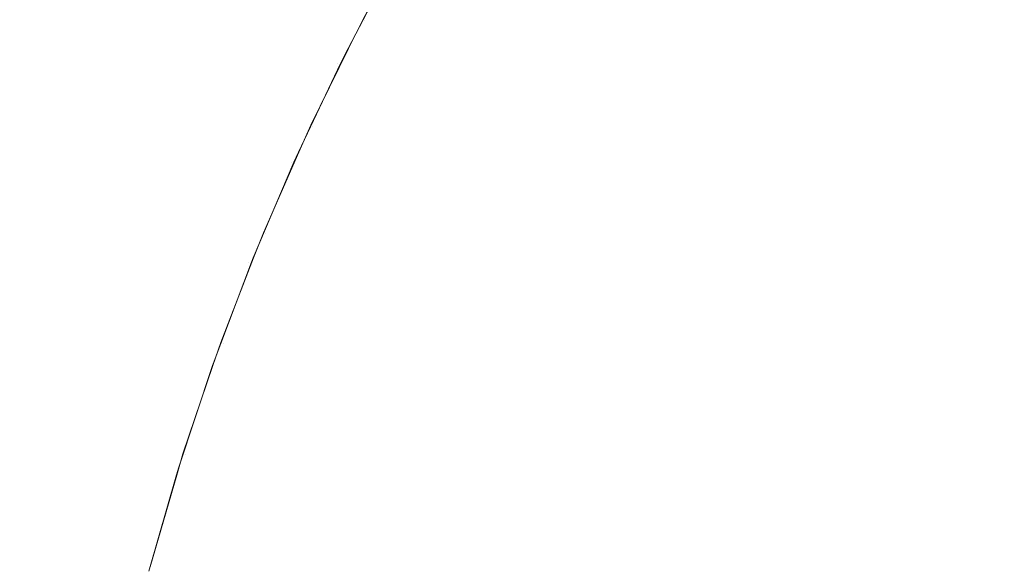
# Model space of a CAD drawing. Header units: centimetres. Extents: x -26 to 27.3, y -23.4 to -21.6.
# Tile 145 of 206: x 9.4079 to 9.4445, y -21.634 to -21.6137. Entities that reach past the tile are written whole.
import ezdxf

# ---------------------------------------------------------------- set-up
doc = ezdxf.new("R2010")
doc.units = ezdxf.units.CM
doc.header["$LTSCALE"] = 2.54
doc.layers.add('Lucido design-1', color=7, linetype='Continuous')

# ---------------------------------------------------------------- blocks, each defined once
blk = doc.blocks.new('Gruppo-4-1')
at = {"color": 7, "linetype": 'Continuous', "lineweight": 9}
for points, invisible_edges in [([(9.435226, -21.612664, -10.129688), (9.437356, -21.609475, -10.129688), (9.439019, -21.610639, -10.133253), (9.436938, -21.613754, -10.133253)], 15), ([(9.422833, -21.609936, -10.086352), (9.420736, -21.613757, -10.086352), (9.420652, -21.613713, -10.081992), (9.422123, -21.611031, -10.081992)], 11), ([(9.420736, -21.613757, -10.086352), (9.422833, -21.609936, -10.086352), (9.423063, -21.610069, -10.090484), (9.420972, -21.61388, -10.090484)], 15), ([(9.420972, -21.61388, -10.090484), (9.423063, -21.610069, -10.090484), (9.423441, -21.610287, -10.094598), (9.42136, -21.614082, -10.094598)], 15), ([(9.428735, -21.613343, -10.118519), (9.430842, -21.609871, -10.118519), (9.432175, -21.61072, -10.122315), (9.430103, -21.614133, -10.122315)], 15), ([(9.42136, -21.614082, -10.094598), (9.423441, -21.610287, -10.094598), (9.423966, -21.61059, -10.098688), (9.421897, -21.614361, -10.098688)], 15), ([(9.442691, -21.613211, -10.140108), (9.444791, -21.610348, -10.140108), (9.44673, -21.611836, -10.143387), (9.444694, -21.614613, -10.143387)], 15), ([(9.421897, -21.614361, -10.098688), (9.423966, -21.61059, -10.098688), (9.424636, -21.610977, -10.102745), (9.422583, -21.614718, -10.102745)], 15), ([(9.430103, -21.614133, -10.122315), (9.432175, -21.61072, -10.122315), (9.433637, -21.611652, -10.126041), (9.431605, -21.615, -10.126041)], 15), ([(9.436938, -21.613754, -10.133253), (9.439019, -21.610639, -10.133253), (9.440798, -21.611886, -10.136728), (9.43877, -21.614922, -10.136728)], 15), ([(-25.890647, -21.611022, -9.394744), (-25.890647, -21.613722, -9.393307), (27.209353, -21.613722, -9.393307), (27.209353, -21.611022, -9.394744)], 10), ([(9.422583, -21.614718, -10.102745), (9.424636, -21.610977, -10.102745), (9.42545, -21.611446, -10.106763), (9.423417, -21.615152, -10.106763)], 15), ([(9.423417, -21.615152, -10.106763), (9.42545, -21.611446, -10.106763), (9.426405, -21.611998, -10.110736), (9.424395, -21.615662, -10.110736)], 15), ([(9.406648, -21.611754, -9.825818), (9.409006, -21.611754, -9.830116), (9.407342, -21.61534, -9.830982), (9.405024, -21.61534, -9.826756)], 15), ([(9.409006, -21.611754, -9.830116), (9.411174, -21.611754, -9.834512), (9.409474, -21.61534, -9.835305), (9.407342, -21.61534, -9.830982)], 15), ([(9.411174, -21.611754, -9.834512), (9.413148, -21.611754, -9.838998), (9.411415, -21.61534, -9.839716), (9.409474, -21.61534, -9.835305)], 15), ([(9.413148, -21.611754, -9.838998), (9.414924, -21.611754, -9.843567), (9.413162, -21.61534, -9.844208), (9.411415, -21.61534, -9.839716)], 15), ([(9.414924, -21.611754, -9.843567), (9.4165, -21.611754, -9.848208), (9.414711, -21.61534, -9.848772), (9.413162, -21.61534, -9.844208)], 15), ([(9.4165, -21.611754, -9.848208), (9.417871, -21.611754, -9.852914), (9.41606, -21.61534, -9.8534), (9.414711, -21.61534, -9.848772)], 15), ([(9.417871, -21.611754, -9.852914), (9.419037, -21.611754, -9.857675), (9.417205, -21.61534, -9.858081), (9.41606, -21.61534, -9.8534)], 15), ([(9.419037, -21.611754, -9.857675), (9.419993, -21.611754, -9.862483), (9.418146, -21.61534, -9.862809), (9.417205, -21.61534, -9.858081)], 15), ([(9.419993, -21.611754, -9.862483), (9.420738, -21.611754, -9.867327), (9.418879, -21.61534, -9.867572), (9.418146, -21.61534, -9.862809)], 15), ([(9.420738, -21.611754, -9.867327), (9.421272, -21.611754, -9.8722), (9.419404, -21.61534, -9.872363), (9.418879, -21.61534, -9.867572)], 15), ([(9.421272, -21.611754, -9.8722), (9.421593, -21.611754, -9.877091), (9.419719, -21.61534, -9.877173), (9.419404, -21.61534, -9.872363)], 15), ([(9.419719, -21.61534, -9.877173), (9.421593, -21.611754, -9.877091), (9.4217, -21.611754, -9.881992), (9.420115, -21.614782, -9.881992)], 11), ([(9.420652, -21.613713, -10.081992), (9.420115, -21.614782, -9.881992), (9.4217, -21.611754, -9.881992)], 9), ([(9.431605, -21.615, -10.126041), (9.433637, -21.611652, -10.126041), (9.435226, -21.612664, -10.129688), (9.433236, -21.615942, -10.129688)], 15), ([(9.43877, -21.614922, -10.136728), (9.440798, -21.611886, -10.136728), (9.442691, -21.613211, -10.140108), (9.440719, -21.616163, -10.140108)], 15), ([(9.424395, -21.615662, -10.110736), (9.426405, -21.611998, -10.110736), (9.427501, -21.612631, -10.114657), (9.425518, -21.616246, -10.114657)], 15), ([(9.425518, -21.616246, -10.114657), (9.427501, -21.612631, -10.114657), (9.428735, -21.613343, -10.118519), (9.426781, -21.616904, -10.118519)], 15), ([(9.433236, -21.615942, -10.129688), (9.435226, -21.612664, -10.129688), (9.436938, -21.613754, -10.133253), (9.434994, -21.616957, -10.133253)], 15), ([(9.426781, -21.616904, -10.118519), (9.428735, -21.613343, -10.118519), (9.430103, -21.614133, -10.122315), (9.428183, -21.617634, -10.122315)], 15), ([(9.440719, -21.616163, -10.140108), (9.442691, -21.613211, -10.140108), (9.444694, -21.614613, -10.143387), (9.442781, -21.617477, -10.143387)], 15), ([(27.209353, -21.614777, -9.392745), (27.209353, -21.613722, -9.393307), (-25.890647, -21.613722, -9.393307), (-25.890647, -21.614777, -9.392745)], 10), ([(9.420736, -21.613757, -10.086352), (9.418808, -21.617666, -10.086352), (9.418722, -21.617626, -10.081992), (9.420123, -21.614786, -10.081992)], 11), ([(9.418808, -21.617666, -10.086352), (9.420736, -21.613757, -10.086352), (9.420972, -21.61388, -10.090484), (9.41905, -21.617779, -10.090484)], 15), ([(9.420652, -21.613713, -10.081992), (9.420123, -21.614786, -10.081992), (9.420115, -21.614782, -9.881992)], 10), ([(9.420123, -21.614786, -10.081992), (9.420652, -21.613713, -10.081992), (9.420736, -21.613757, -10.086352)], 10), ([(9.434994, -21.616957, -10.133253), (9.436938, -21.613754, -10.133253), (9.43877, -21.614922, -10.136728), (9.436876, -21.618043, -10.136728)], 15), ([(9.41905, -21.617779, -10.090484), (9.420972, -21.61388, -10.090484), (9.42136, -21.614082, -10.094598), (9.419445, -21.617963, -10.094598)], 15), ([(9.419445, -21.617963, -10.094598), (9.42136, -21.614082, -10.094598), (9.421897, -21.614361, -10.098688), (9.419994, -21.618219, -10.098688)], 15), ([(9.428183, -21.617634, -10.122315), (9.430103, -21.614133, -10.122315), (9.431605, -21.615, -10.126041), (9.429721, -21.618434, -10.126041)], 15), ([(9.419994, -21.618219, -10.098688), (9.421897, -21.614361, -10.098688), (9.422583, -21.614718, -10.102745), (9.420695, -21.618546, -10.102745)], 15), ([(-25.890647, -21.614777, -9.392745), (-25.890647, -21.617634, -9.391376), (27.209353, -21.617634, -9.391376), (27.209353, -21.614777, -9.392745)], 10), ([(9.419824, -21.61534, -9.881992), (9.420123, -21.614786, -10.081992), (9.418722, -21.617626, -10.081992)], 9), ([(9.420115, -21.614782, -9.881992), (9.419824, -21.61534, -9.881992), (9.419719, -21.61534, -9.877173)], 10), ([(9.419824, -21.61534, -9.881992), (9.420115, -21.614782, -9.881992), (9.420123, -21.614786, -10.081992)], 10), ([(9.420695, -21.618546, -10.102745), (9.422583, -21.614718, -10.102745), (9.423417, -21.615152, -10.106763), (9.421547, -21.618943, -10.106763)], 15), ([(9.442781, -21.617477, -10.143387), (9.444694, -21.614613, -10.143387), (9.446803, -21.61609, -10.146561), (9.444952, -21.61886, -10.146561)], 15), ([(9.421547, -21.618943, -10.106763), (9.423417, -21.615152, -10.106763), (9.424395, -21.615662, -10.110736), (9.422547, -21.61941, -10.110736)], 15), ([(9.429721, -21.618434, -10.126041), (9.431605, -21.615, -10.126041), (9.433236, -21.615942, -10.129688), (9.431392, -21.619304, -10.129688)], 15), ([(9.436876, -21.618043, -10.136728), (9.43877, -21.614922, -10.136728), (9.440719, -21.616163, -10.140108), (9.438877, -21.619199, -10.140108)], 15), ([(9.407342, -21.61534, -9.830982), (9.409474, -21.61534, -9.835305), (9.407908, -21.618994, -9.836035), (9.40581, -21.618994, -9.831779)], 15), ([(9.409474, -21.61534, -9.835305), (9.411415, -21.61534, -9.839716), (9.409819, -21.618994, -9.840377), (9.407908, -21.618994, -9.836035)], 15), ([(9.411415, -21.61534, -9.839716), (9.413162, -21.61534, -9.844208), (9.411539, -21.618994, -9.844799), (9.409819, -21.618994, -9.840377)], 15), ([(9.413162, -21.61534, -9.844208), (9.414711, -21.61534, -9.848772), (9.413064, -21.618994, -9.849292), (9.411539, -21.618994, -9.844799)], 15), ([(9.414711, -21.61534, -9.848772), (9.41606, -21.61534, -9.8534), (9.414391, -21.618994, -9.853847), (9.413064, -21.618994, -9.849292)], 15), ([(9.41606, -21.61534, -9.8534), (9.417205, -21.61534, -9.858081), (9.415519, -21.618994, -9.858455), (9.414391, -21.618994, -9.853847)], 15), ([(9.417205, -21.61534, -9.858081), (9.418146, -21.61534, -9.862809), (9.416445, -21.618994, -9.863108), (9.415519, -21.618994, -9.858455)], 15), ([(9.418146, -21.61534, -9.862809), (9.418879, -21.61534, -9.867572), (9.417166, -21.618994, -9.867798), (9.416445, -21.618994, -9.863108)], 15), ([(9.418879, -21.61534, -9.867572), (9.419404, -21.61534, -9.872363), (9.417683, -21.618994, -9.872514), (9.417166, -21.618994, -9.867798)], 15), ([(9.419404, -21.61534, -9.872363), (9.419719, -21.61534, -9.877173), (9.417993, -21.618994, -9.877248), (9.417683, -21.618994, -9.872514)], 15), ([(9.417993, -21.618994, -9.877248), (9.419719, -21.61534, -9.877173), (9.419824, -21.61534, -9.881992), (9.418272, -21.618623, -9.881992)], 11), ([(9.418722, -21.617626, -10.081992), (9.418272, -21.618623, -9.881992), (9.419824, -21.61534, -9.881992)], 9), ([(9.422547, -21.61941, -10.110736), (9.424395, -21.615662, -10.110736), (9.425518, -21.616246, -10.114657), (9.423694, -21.619944, -10.114657)], 15), ([(9.431392, -21.619304, -10.129688), (9.433236, -21.615942, -10.129688), (9.434994, -21.616957, -10.133253), (9.433192, -21.620241, -10.133253)], 15), ([(9.423694, -21.619944, -10.114657), (9.425518, -21.616246, -10.114657), (9.426781, -21.616904, -10.118519), (9.424985, -21.620546, -10.118519)], 15), ([(9.438877, -21.619199, -10.140108), (9.440719, -21.616163, -10.140108), (9.442781, -21.617477, -10.143387), (9.440994, -21.620421, -10.143387)], 15), ([(9.424985, -21.620546, -10.118519), (9.426781, -21.616904, -10.118519), (9.428183, -21.617634, -10.122315), (9.426417, -21.621214, -10.122315)], 15), ([(9.433192, -21.620241, -10.133253), (9.434994, -21.616957, -10.133253), (9.436876, -21.618043, -10.136728), (9.435119, -21.621244, -10.136728)], 15), ([(27.209353, -21.61862, -9.390904), (27.209353, -21.617634, -9.391376), (-25.890647, -21.617634, -9.391376), (-25.890647, -21.61862, -9.390904)], 10), ([(9.418808, -21.617666, -10.086352), (9.417053, -21.621656, -10.086352), (9.416965, -21.62162, -10.081992), (9.418282, -21.618627, -10.081992)], 11), ([(9.417053, -21.621656, -10.086352), (9.418808, -21.617666, -10.086352), (9.41905, -21.617779, -10.090484), (9.417299, -21.621758, -10.090484)], 15), ([(9.417299, -21.621758, -10.090484), (9.41905, -21.617779, -10.090484), (9.419445, -21.617963, -10.094598), (9.417702, -21.621925, -10.094598)], 15), ([(9.418722, -21.617626, -10.081992), (9.418282, -21.618627, -10.081992), (9.418272, -21.618623, -9.881992)], 10), ([(9.418282, -21.618627, -10.081992), (9.418722, -21.617626, -10.081992), (9.418808, -21.617666, -10.086352)], 10), ([(9.426417, -21.621214, -10.122315), (9.428183, -21.617634, -10.122315), (9.429721, -21.618434, -10.126041), (9.427989, -21.621947, -10.126041)], 15), ([(9.440994, -21.620421, -10.143387), (9.442781, -21.617477, -10.143387), (9.444952, -21.61886, -10.146561), (9.443224, -21.621708, -10.146561)], 15), ([(9.417702, -21.621925, -10.094598), (9.419445, -21.617963, -10.094598), (9.419994, -21.618219, -10.098688), (9.418262, -21.622157, -10.098688)], 15), ([(9.435119, -21.621244, -10.136728), (9.436876, -21.618043, -10.136728), (9.438877, -21.619199, -10.140108), (9.437169, -21.622311, -10.140108)], 15), ([(9.418262, -21.622157, -10.098688), (9.419994, -21.618219, -10.098688), (9.420695, -21.618546, -10.102745), (9.418977, -21.622453, -10.102745)], 15), ([(9.427989, -21.621947, -10.126041), (9.429721, -21.618434, -10.126041), (9.431392, -21.619304, -10.129688), (9.429696, -21.622743, -10.129688)], 15), ([(-25.890647, -21.61862, -9.390904), (-25.890647, -21.621626, -9.389619), (27.209353, -21.621626, -9.389619), (27.209353, -21.61862, -9.390904)], 10), ([(9.418097, -21.618994, -9.881992), (9.418282, -21.618627, -10.081992), (9.416965, -21.62162, -10.081992)], 9), ([(9.418272, -21.618623, -9.881992), (9.418097, -21.618994, -9.881992), (9.417993, -21.618994, -9.877248)], 10), ([(9.418097, -21.618994, -9.881992), (9.418272, -21.618623, -9.881992), (9.418282, -21.618627, -10.081992)], 10), ([(9.418977, -21.622453, -10.102745), (9.420695, -21.618546, -10.102745), (9.421547, -21.618943, -10.106763), (9.419845, -21.622812, -10.106763)], 15), ([(9.443224, -21.621708, -10.146561), (9.444952, -21.61886, -10.146561), (9.447229, -21.620311, -10.149625), (9.445562, -21.623058, -10.149625)], 15), ([(9.407908, -21.618994, -9.836035), (9.409819, -21.618994, -9.840377), (9.408363, -21.622711, -9.84098), (9.40648, -21.622711, -9.836701)], 15), ([(9.409819, -21.618994, -9.840377), (9.411539, -21.618994, -9.844799), (9.410057, -21.622711, -9.845338), (9.408363, -21.622711, -9.84098)], 15), ([(9.411539, -21.618994, -9.844799), (9.413064, -21.618994, -9.849292), (9.41156, -21.622711, -9.849766), (9.410057, -21.622711, -9.845338)], 15), ([(9.413064, -21.618994, -9.849292), (9.414391, -21.618994, -9.853847), (9.412869, -21.622711, -9.854255), (9.41156, -21.622711, -9.849766)], 15), ([(9.414391, -21.618994, -9.853847), (9.415519, -21.618994, -9.858455), (9.41398, -21.622711, -9.858796), (9.412869, -21.622711, -9.854255)], 15), ([(9.415519, -21.618994, -9.858455), (9.416445, -21.618994, -9.863108), (9.414892, -21.622711, -9.863382), (9.41398, -21.622711, -9.858796)], 15), ([(9.416445, -21.618994, -9.863108), (9.417166, -21.618994, -9.867798), (9.415604, -21.622711, -9.868003), (9.414892, -21.622711, -9.863382)], 15), ([(9.417166, -21.618994, -9.867798), (9.417683, -21.618994, -9.872514), (9.416113, -21.622711, -9.872651), (9.415604, -21.622711, -9.868003)], 15), ([(9.417683, -21.618994, -9.872514), (9.417993, -21.618994, -9.877248), (9.416418, -21.622711, -9.877317), (9.416113, -21.622711, -9.872651)], 15), ([(9.416418, -21.622711, -9.877317), (9.417993, -21.618994, -9.877248), (9.418097, -21.618994, -9.881992), (9.416592, -21.622544, -9.881992)], 11), ([(9.416965, -21.62162, -10.081992), (9.416592, -21.622544, -9.881992), (9.418097, -21.618994, -9.881992)], 9), ([(9.419845, -21.622812, -10.106763), (9.421547, -21.618943, -10.106763), (9.422547, -21.61941, -10.110736), (9.420864, -21.623235, -10.110736)], 15), ([(9.437169, -21.622311, -10.140108), (9.438877, -21.619199, -10.140108), (9.440994, -21.620421, -10.143387), (9.439338, -21.62344, -10.143387)], 15), ([(9.420864, -21.623235, -10.110736), (9.422547, -21.61941, -10.110736), (9.423694, -21.619944, -10.114657), (9.422033, -21.623719, -10.114657)], 15), ([(9.429696, -21.622743, -10.129688), (9.431392, -21.619304, -10.129688), (9.433192, -21.620241, -10.133253), (9.431535, -21.623601, -10.133253)], 15), ([(9.422033, -21.623719, -10.114657), (9.423694, -21.619944, -10.114657), (9.424985, -21.620546, -10.118519), (9.423349, -21.624264, -10.118519)], 15), ([(9.431535, -21.623601, -10.133253), (9.433192, -21.620241, -10.133253), (9.435119, -21.621244, -10.136728), (9.433504, -21.624519, -10.136728)], 15), ([(9.423349, -21.624264, -10.118519), (9.424985, -21.620546, -10.118519), (9.426417, -21.621214, -10.122315), (9.424809, -21.624869, -10.122315)], 15), ([(9.439338, -21.62344, -10.143387), (9.440994, -21.620421, -10.143387), (9.443224, -21.621708, -10.146561), (9.441621, -21.624629, -10.146561)], 15), ([(9.424809, -21.624869, -10.122315), (9.426417, -21.621214, -10.122315), (9.427989, -21.621947, -10.126041), (9.426411, -21.625532, -10.126041)], 15), ([(9.433504, -21.624519, -10.136728), (9.435119, -21.621244, -10.136728), (9.437169, -21.622311, -10.140108), (9.435599, -21.625496, -10.140108)], 15), ([(27.209353, -21.622542, -9.389227), (27.209353, -21.621626, -9.389619), (-25.890647, -21.621626, -9.389619), (-25.890647, -21.622542, -9.389227)], 10), ([(9.417053, -21.621656, -10.086352), (9.415473, -21.625719, -10.086352), (9.415384, -21.625686, -10.081992), (9.416604, -21.622548, -10.081992)], 11), ([(9.415473, -21.625719, -10.086352), (9.417053, -21.621656, -10.086352), (9.417299, -21.621758, -10.090484), (9.415723, -21.62581, -10.090484)], 15), ([(9.415723, -21.62581, -10.090484), (9.417299, -21.621758, -10.090484), (9.417702, -21.621925, -10.094598), (9.416133, -21.625959, -10.094598)], 15), ([(9.416965, -21.62162, -10.081992), (9.416604, -21.622548, -10.081992), (9.416592, -21.622544, -9.881992)], 10), ([(9.416604, -21.622548, -10.081992), (9.416965, -21.62162, -10.081992), (9.417053, -21.621656, -10.086352)], 10), ([(9.441621, -21.624629, -10.146561), (9.443224, -21.621708, -10.146561), (9.445562, -21.623058, -10.149625), (9.444016, -21.625876, -10.149625)], 15), ([(9.416133, -21.625959, -10.094598), (9.417702, -21.621925, -10.094598), (9.418262, -21.622157, -10.098688), (9.416703, -21.626166, -10.098688)], 15), ([(9.416703, -21.626166, -10.098688), (9.418262, -21.622157, -10.098688), (9.418977, -21.622453, -10.102745), (9.41743, -21.626431, -10.102745)], 15), ([(9.426411, -21.625532, -10.126041), (9.427989, -21.621947, -10.126041), (9.429696, -21.622743, -10.129688), (9.428151, -21.626253, -10.129688)], 15), ([(-25.890647, -21.622542, -9.389227), (-25.890647, -21.625691, -9.388037), (27.209353, -21.625691, -9.388037), (27.209353, -21.622542, -9.389227)], 10), ([(9.416592, -21.622544, -9.881992), (9.41652, -21.622711, -9.881992), (9.416418, -21.622711, -9.877317)], 10), ([(9.41652, -21.622711, -9.881992), (9.416592, -21.622544, -9.881992), (9.416604, -21.622548, -10.081992)], 10), ([(9.41743, -21.626431, -10.102745), (9.418977, -21.622453, -10.102745), (9.419845, -21.622812, -10.106763), (9.418313, -21.626752, -10.106763)], 15), ([(9.435599, -21.625496, -10.140108), (9.437169, -21.622311, -10.140108), (9.439338, -21.62344, -10.143387), (9.437814, -21.626529, -10.143387)], 15), ([(9.40648, -21.622711, -9.836701), (9.408363, -21.622711, -9.84098), (9.407048, -21.626485, -9.841525), (9.405189, -21.626485, -9.837302)], 15), ([(9.408363, -21.622711, -9.84098), (9.410057, -21.622711, -9.845338), (9.40872, -21.626485, -9.845825), (9.407048, -21.626485, -9.841525)], 15), ([(9.410057, -21.622711, -9.845338), (9.41156, -21.622711, -9.849766), (9.410203, -21.626485, -9.850194), (9.40872, -21.626485, -9.845825)], 15), ([(9.41156, -21.622711, -9.849766), (9.412869, -21.622711, -9.854255), (9.411494, -21.626485, -9.854623), (9.410203, -21.626485, -9.850194)], 15), ([(9.412869, -21.622711, -9.854255), (9.41398, -21.622711, -9.858796), (9.41259, -21.626485, -9.859104), (9.411494, -21.626485, -9.854623)], 15), ([(9.41398, -21.622711, -9.858796), (9.414892, -21.622711, -9.863382), (9.41349, -21.626485, -9.863629), (9.41259, -21.626485, -9.859104)], 15), ([(9.414892, -21.622711, -9.863382), (9.415604, -21.622711, -9.868003), (9.414192, -21.626485, -9.868189), (9.41349, -21.626485, -9.863629)], 15), ([(9.415604, -21.622711, -9.868003), (9.416113, -21.622711, -9.872651), (9.414694, -21.626485, -9.872775), (9.414192, -21.626485, -9.868189)], 15), ([(9.416113, -21.622711, -9.872651), (9.416418, -21.622711, -9.877317), (9.414996, -21.626485, -9.877379), (9.414694, -21.626485, -9.872775)], 15), ([(9.416418, -21.622711, -9.877317), (9.41652, -21.622711, -9.881992), (9.415097, -21.626485, -9.881992), (9.414996, -21.626485, -9.877379)], 13), ([(9.415384, -21.625686, -10.081992), (9.415097, -21.626485, -9.881992), (9.41652, -21.622711, -9.881992)], 9), ([(9.41652, -21.622711, -9.881992), (9.416604, -21.622548, -10.081992), (9.415384, -21.625686, -10.081992)], 9), ([(9.418313, -21.626752, -10.106763), (9.419845, -21.622812, -10.106763), (9.420864, -21.623235, -10.110736), (9.41935, -21.627129, -10.110736)], 15), ([(9.428151, -21.626253, -10.129688), (9.429696, -21.622743, -10.129688), (9.431535, -21.623601, -10.133253), (9.430027, -21.62703, -10.133253)], 15), ([(9.41935, -21.627129, -10.110736), (9.420864, -21.623235, -10.110736), (9.422033, -21.623719, -10.114657), (9.420538, -21.627562, -10.114657)], 15), ([(9.444016, -21.625876, -10.149625), (9.445562, -21.623058, -10.149625), (9.448004, -21.624468, -10.152573), (9.446517, -21.627178, -10.152573)], 15), ([(9.430027, -21.62703, -10.133253), (9.431535, -21.623601, -10.133253), (9.433504, -21.624519, -10.136728), (9.432034, -21.627861, -10.136728)], 15), ([(9.437814, -21.626529, -10.143387), (9.439338, -21.62344, -10.143387), (9.441621, -21.624629, -10.146561), (9.440148, -21.627617, -10.146561)], 15), ([(9.420538, -21.627562, -10.114657), (9.422033, -21.623719, -10.114657), (9.423349, -21.624264, -10.118519), (9.421877, -21.628049, -10.118519)], 15), ([(9.421877, -21.628049, -10.118519), (9.423349, -21.624264, -10.118519), (9.424809, -21.624869, -10.122315), (9.423362, -21.62859, -10.122315)], 15), ([(9.432034, -21.627861, -10.136728), (9.433504, -21.624519, -10.136728), (9.435599, -21.625496, -10.140108), (9.434169, -21.628746, -10.140108)], 15), ([(9.440148, -21.627617, -10.146561), (9.441621, -21.624629, -10.146561), (9.444016, -21.625876, -10.149625), (9.442595, -21.628758, -10.149625)], 15), ([(9.423362, -21.62859, -10.122315), (9.424809, -21.624869, -10.122315), (9.426411, -21.625532, -10.126041), (9.424991, -21.629183, -10.126041)], 15), ([(27.209353, -21.626538, -9.387717), (27.209353, -21.625691, -9.388037), (-25.890647, -21.625691, -9.388037), (-25.890647, -21.626538, -9.387717)], 10), ([(9.415473, -21.625719, -10.086352), (9.414072, -21.629846, -10.086352), (9.413981, -21.629817, -10.081992), (9.415093, -21.626543, -10.081992)], 11), ([(9.414072, -21.629846, -10.086352), (9.415473, -21.625719, -10.086352), (9.415723, -21.62581, -10.090484), (9.414326, -21.629926, -10.090484)], 15), ([(9.414326, -21.629926, -10.090484), (9.415723, -21.62581, -10.090484), (9.416133, -21.625959, -10.094598), (9.414742, -21.630057, -10.094598)], 15), ([(9.415384, -21.625686, -10.081992), (9.415093, -21.626543, -10.081992), (9.415079, -21.626539, -9.881992), (9.415097, -21.626485, -9.881992)], 10), ([(9.415093, -21.626543, -10.081992), (9.415384, -21.625686, -10.081992), (9.415473, -21.625719, -10.086352)], 10), ([(9.424991, -21.629183, -10.126041), (9.426411, -21.625532, -10.126041), (9.428151, -21.626253, -10.129688), (9.426761, -21.629827, -10.129688)], 15), ([(9.434169, -21.628746, -10.140108), (9.435599, -21.625496, -10.140108), (9.437814, -21.626529, -10.143387), (9.436427, -21.629681, -10.143387)], 15), ([(9.414742, -21.630057, -10.094598), (9.416133, -21.625959, -10.094598), (9.416703, -21.626166, -10.098688), (9.41532, -21.630239, -10.098688)], 15), ([(9.41532, -21.630239, -10.098688), (9.416703, -21.626166, -10.098688), (9.41743, -21.626431, -10.102745), (9.416058, -21.630472, -10.102745)], 15), ([(9.442595, -21.628758, -10.149625), (9.444016, -21.625876, -10.149625), (9.446517, -21.627178, -10.152573), (9.44515, -21.62995, -10.152573)], 15), ([(-25.890647, -21.626538, -9.387717), (-25.890647, -21.629822, -9.386633), (27.209353, -21.629822, -9.386633), (27.209353, -21.626538, -9.387717)], 10), ([(9.407048, -21.626485, -9.841525), (9.40872, -21.626485, -9.845825), (9.407527, -21.630308, -9.846259), (9.405875, -21.630308, -9.842011)], 15), ([(9.40872, -21.626485, -9.845825), (9.410203, -21.626485, -9.850194), (9.408993, -21.630308, -9.850575), (9.407527, -21.630308, -9.846259)], 15), ([(9.410203, -21.626485, -9.850194), (9.411494, -21.626485, -9.854623), (9.410268, -21.630308, -9.854952), (9.408993, -21.630308, -9.850575)], 15), ([(9.411494, -21.626485, -9.854623), (9.41259, -21.626485, -9.859104), (9.411352, -21.630308, -9.859379), (9.410268, -21.630308, -9.854952)], 15), ([(9.41259, -21.626485, -9.859104), (9.41349, -21.626485, -9.863629), (9.412241, -21.630308, -9.86385), (9.411352, -21.630308, -9.859379)], 15), ([(9.41349, -21.626485, -9.863629), (9.414192, -21.626485, -9.868189), (9.412934, -21.630308, -9.868355), (9.412241, -21.630308, -9.86385)], 15), ([(9.414192, -21.626485, -9.868189), (9.414694, -21.626485, -9.872775), (9.41343, -21.630308, -9.872886), (9.412934, -21.630308, -9.868355)], 15), ([(9.414694, -21.626485, -9.872775), (9.414996, -21.626485, -9.877379), (9.413729, -21.630308, -9.877435), (9.41343, -21.630308, -9.872886)], 15), ([(9.415079, -21.626539, -9.881992), (9.413828, -21.630308, -9.881992), (9.413729, -21.630308, -9.877435), (9.414996, -21.626485, -9.877379)], 14), ([(9.413981, -21.629817, -10.081992), (9.413828, -21.630308, -9.881992), (9.415079, -21.626539, -9.881992)], 9), ([(9.415079, -21.626539, -9.881992), (9.415093, -21.626543, -10.081992), (9.413981, -21.629817, -10.081992)], 9), ([(9.414996, -21.626485, -9.877379), (9.415097, -21.626485, -9.881992), (9.415079, -21.626539, -9.881992)], 9), ([(9.416058, -21.630472, -10.102745), (9.41743, -21.626431, -10.102745), (9.418313, -21.626752, -10.106763), (9.416954, -21.630755, -10.106763)], 15), ([(9.426761, -21.629827, -10.129688), (9.428151, -21.626253, -10.129688), (9.430027, -21.62703, -10.133253), (9.428669, -21.630521, -10.133253)], 15), ([(9.436427, -21.629681, -10.143387), (9.437814, -21.626529, -10.143387), (9.440148, -21.627617, -10.146561), (9.438806, -21.630667, -10.146561)], 15), ([(9.416954, -21.630755, -10.106763), (9.418313, -21.626752, -10.106763), (9.41935, -21.627129, -10.110736), (9.418006, -21.631086, -10.110736)], 15), ([(9.418006, -21.631086, -10.110736), (9.41935, -21.627129, -10.110736), (9.420538, -21.627562, -10.114657), (9.419213, -21.631467, -10.114657)], 15), ([(9.428669, -21.630521, -10.133253), (9.430027, -21.62703, -10.133253), (9.432034, -21.627861, -10.136728), (9.43071, -21.631264, -10.136728)], 15), ([(9.419213, -21.631467, -10.114657), (9.420538, -21.627562, -10.114657), (9.421877, -21.628049, -10.118519), (9.420571, -21.631895, -10.118519)], 15), ([(9.438806, -21.630667, -10.146561), (9.440148, -21.627617, -10.146561), (9.442595, -21.628758, -10.149625), (9.4413, -21.6317, -10.149625)], 15), ([(9.43071, -21.631264, -10.136728), (9.432034, -21.627861, -10.136728), (9.434169, -21.628746, -10.140108), (9.432882, -21.632055, -10.140108)], 15), ([(9.420571, -21.631895, -10.118519), (9.421877, -21.628049, -10.118519), (9.423362, -21.62859, -10.122315), (9.422079, -21.632371, -10.122315)], 15), ([(9.422079, -21.632371, -10.122315), (9.423362, -21.62859, -10.122315), (9.424991, -21.629183, -10.126041), (9.423732, -21.632892, -10.126041)], 15), ([(9.432882, -21.632055, -10.140108), (9.434169, -21.628746, -10.140108), (9.436427, -21.629681, -10.143387), (9.435179, -21.632891, -10.143387)], 15), ([(9.4413, -21.6317, -10.149625), (9.442595, -21.628758, -10.149625), (9.44515, -21.62995, -10.152573), (9.443905, -21.632779, -10.152573)], 15), ([(9.423732, -21.632892, -10.126041), (9.424991, -21.629183, -10.126041), (9.426761, -21.629827, -10.129688), (9.425529, -21.633458, -10.129688)], 15), ([(27.209353, -21.630601, -9.386376), (27.209353, -21.629822, -9.386633), (-25.890647, -21.629822, -9.386633), (-25.890647, -21.630601, -9.386376)], 10), ([(9.414072, -21.629846, -10.086352), (9.412852, -21.634031, -10.086352), (9.41276, -21.634006, -10.081992), (9.413752, -21.630605, -10.081992)], 11), ([(9.412852, -21.634031, -10.086352), (9.414072, -21.629846, -10.086352), (9.414326, -21.629926, -10.090484), (9.413109, -21.6341, -10.090484)], 15), ([(9.413981, -21.629817, -10.081992), (9.413752, -21.630605, -10.081992), (9.413743, -21.630603, -9.881992), (9.413828, -21.630308, -9.881992)], 10), ([(9.413752, -21.630605, -10.081992), (9.413981, -21.629817, -10.081992), (9.414072, -21.629846, -10.086352)], 10), ([(9.425529, -21.633458, -10.129688), (9.426761, -21.629827, -10.129688), (9.428669, -21.630521, -10.133253), (9.427465, -21.634069, -10.133253)], 15), ([(9.435179, -21.632891, -10.143387), (9.436427, -21.629681, -10.143387), (9.438806, -21.630667, -10.146561), (9.437599, -21.633772, -10.146561)], 15), ([(9.413109, -21.6341, -10.090484), (9.414326, -21.629926, -10.090484), (9.414742, -21.630057, -10.094598), (9.413531, -21.634213, -10.094598)], 15), ([(9.413531, -21.634213, -10.094598), (9.414742, -21.630057, -10.094598), (9.41532, -21.630239, -10.098688), (9.414116, -21.634369, -10.098688)], 15), ([(9.443905, -21.632779, -10.152573), (9.44515, -21.62995, -10.152573), (9.44781, -21.63119, -10.1554), (9.446617, -21.633902, -10.1554)], 15), ([(9.407527, -21.630308, -9.846259), (9.408993, -21.630308, -9.850575), (9.407932, -21.634175, -9.85091), (9.406482, -21.634175, -9.84664)], 15), ([(9.408993, -21.630308, -9.850575), (9.410268, -21.630308, -9.854952), (9.409193, -21.634175, -9.855239), (9.407932, -21.634175, -9.85091)], 15), ([(9.410268, -21.630308, -9.854952), (9.411352, -21.630308, -9.859379), (9.410265, -21.634175, -9.85962), (9.409193, -21.634175, -9.855239)], 15), ([(9.411352, -21.630308, -9.859379), (9.412241, -21.630308, -9.86385), (9.411145, -21.634175, -9.864043), (9.410265, -21.634175, -9.85962)], 15), ([(9.412241, -21.630308, -9.86385), (9.412934, -21.630308, -9.868355), (9.411831, -21.634175, -9.8685), (9.411145, -21.634175, -9.864043)], 15), ([(9.412934, -21.630308, -9.868355), (9.41343, -21.630308, -9.872886), (9.412322, -21.634175, -9.872983), (9.411831, -21.634175, -9.8685)], 15), ([(9.41343, -21.630308, -9.872886), (9.413729, -21.630308, -9.877435), (9.412617, -21.634175, -9.877483), (9.412322, -21.634175, -9.872983)], 15), ([(9.413743, -21.630603, -9.881992), (9.412715, -21.634175, -9.881992), (9.412617, -21.634175, -9.877483), (9.413729, -21.630308, -9.877435)], 14), ([(9.413729, -21.630308, -9.877435), (9.413828, -21.630308, -9.881992), (9.413743, -21.630603, -9.881992)], 9), ([(9.414116, -21.634369, -10.098688), (9.41532, -21.630239, -10.098688), (9.416058, -21.630472, -10.102745), (9.414863, -21.63457, -10.102745)], 15), ([(9.414863, -21.63457, -10.102745), (9.416058, -21.630472, -10.102745), (9.416954, -21.630755, -10.106763), (9.415771, -21.634813, -10.106763)], 15), ([(9.427465, -21.634069, -10.133253), (9.428669, -21.630521, -10.133253), (9.43071, -21.631264, -10.136728), (9.429537, -21.634722, -10.136728)], 15), ([(-25.890647, -21.630601, -9.386376), (-25.890647, -21.63401, -9.385412), (27.209353, -21.63401, -9.385412), (27.209353, -21.630601, -9.386376)], 10), ([(9.412715, -21.634175, -9.881992), (9.413743, -21.630603, -9.881992), (9.413752, -21.630605, -10.081992), (9.41276, -21.634006, -10.081992)], 10), ([(9.415771, -21.634813, -10.106763), (9.416954, -21.630755, -10.106763), (9.418006, -21.631086, -10.110736), (9.416837, -21.635098, -10.110736)], 15), ([(9.437599, -21.633772, -10.146561), (9.438806, -21.630667, -10.146561), (9.4413, -21.6317, -10.149625), (9.440135, -21.634695, -10.149625)], 15), ([(9.416837, -21.635098, -10.110736), (9.418006, -21.631086, -10.110736), (9.419213, -21.631467, -10.114657), (9.418059, -21.635426, -10.114657)], 15), ([(9.429537, -21.634722, -10.136728), (9.43071, -21.631264, -10.136728), (9.432882, -21.632055, -10.140108), (9.43174, -21.635417, -10.140108)], 15), ([(9.418059, -21.635426, -10.114657), (9.419213, -21.631467, -10.114657), (9.420571, -21.631895, -10.118519), (9.419435, -21.635794, -10.118519)], 15), ([(9.419435, -21.635794, -10.118519), (9.420571, -21.631895, -10.118519), (9.422079, -21.632371, -10.122315), (9.420962, -21.636204, -10.122315)], 15), ([(9.440135, -21.634695, -10.149625), (9.4413, -21.6317, -10.149625), (9.443905, -21.632779, -10.152573), (9.442785, -21.635659, -10.152573)], 15), ([(9.420962, -21.636204, -10.122315), (9.422079, -21.632371, -10.122315), (9.423732, -21.632892, -10.126041), (9.422636, -21.636652, -10.126041)], 15), ([(9.43174, -21.635417, -10.140108), (9.432882, -21.632055, -10.140108), (9.435179, -21.632891, -10.143387), (9.434072, -21.636152, -10.143387)], 15), ([(9.442785, -21.635659, -10.152573), (9.443905, -21.632779, -10.152573), (9.446617, -21.633902, -10.1554), (9.445543, -21.636663, -10.1554)], 15), ([(9.422636, -21.636652, -10.126041), (9.423732, -21.632892, -10.126041), (9.425529, -21.633458, -10.129688), (9.424456, -21.63714, -10.129688)], 15), ([(9.434072, -21.636152, -10.143387), (9.435179, -21.632891, -10.143387), (9.437599, -21.633772, -10.146561), (9.436528, -21.636926, -10.146561)], 15), ([(9.424456, -21.63714, -10.129688), (9.425529, -21.633458, -10.129688), (9.427465, -21.634069, -10.133253), (9.426417, -21.637665, -10.133253)], 15), ([(9.436528, -21.636926, -10.146561), (9.437599, -21.633772, -10.146561), (9.440135, -21.634695, -10.149625), (9.439102, -21.637738, -10.149625)], 15)]:
    blk.add_3dface(points, dxfattribs=dict(at, invisible_edges=invisible_edges))

msp = doc.modelspace()

# ---------------------------------------------------------------- block references
at = {"layer": 'Lucido design-1', "color": 7}
msp.add_blockref('Gruppo-4-1', (0, 0), dxfattribs=at)

doc.saveas('drawing.dxf')
